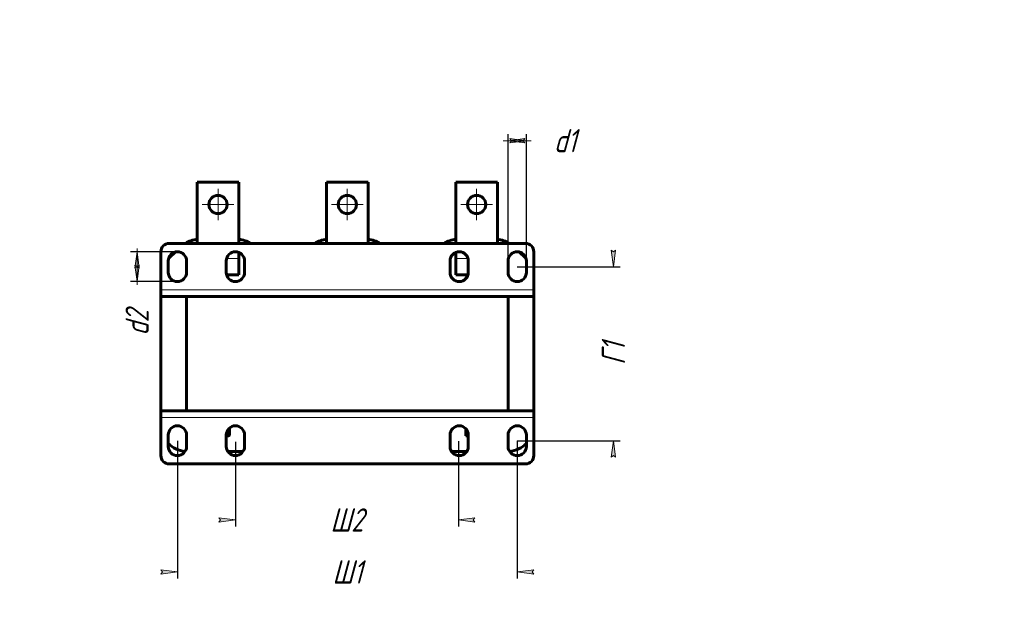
# Model space of a CAD drawing. Header units: millimetres. Extents: x 0 to 297, y 0 to 420.
# Tile 3 of 3: x 0 to 297, y 243 to 420. Entities that reach past the tile are written whole.
import ezdxf

# ---------------------------------------------------------------- set-up
doc = ezdxf.new("R2010")
doc.units = ezdxf.units.MM
for name, pattern in [('K5LT_AXLED', [19.5, 15, -1.5, 1.5, -1.5]), ('K5LT_BASIC', [0]), ('K5LT_THIN', [0])]:
    doc.linetypes.add(name, pattern=pattern)
doc.layers.add('Системный слой', color=7, linetype='Continuous')
doc.styles.add('KDIMTEXTSTYLE', font='GOST_AU.SHX', dxfattribs={"width": 0.96, "oblique": 15, "height": 5})
doc.dimstyles.new('KDIMSTYLE (0.50)', dxfattribs={"dimtxt": 5, "dimasz": 1, "dimexe": 2, "dimexo": 0, "dimgap": 1, "dimtad": 1, "dimlfac": 2, "dimtxsty": 'KDIMTEXTSTYLE', "dimsah": 1, "dimcen": 0, "dimdle": 1, "dimadec": 0, "dimazin": 0, "dimtfac": 0.667, "dimtmove": 0, "dimatfit": 3, "dimfxl": 1, "dimtvp": 1, "dimtolj": 1, "dimtzin": 0, "dimarcsym": 0})

# ---------------------------------------------------------------- blocks, each defined once
blk = doc.blocks.new('U40')
at = {"layer": 'Системный слой', "color": 150, "linetype": 'K5LT_BASIC', "lineweight": 60, "true_color": 0x0080ff}
for p, q in [((131.5782584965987, 370.9982226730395), (131.5782584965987, 352.498222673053)), ((131.5782584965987, 349.8099603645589), (131.5782584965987, 347.9982226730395))]:
    blk.add_line(p, q, dxfattribs=at)
blk = doc.blocks.new('U41')
at = {"layer": 'Системный слой', "color": 150, "linetype": 'K5LT_BASIC', "lineweight": 60, "true_color": 0x0080ff}
for p, q in [((66.07825849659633, 352.498222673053), (66.07825849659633, 370.9982226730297)), ((66.07825849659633, 347.9982226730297), (66.07825849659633, 349.8099603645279))]:
    blk.add_line(p, q, dxfattribs=at)
blk = doc.blocks.new('U42')
at = {"layer": 'Системный слой', "color": 150, "linetype": 'K5LT_BASIC', "lineweight": 60, "true_color": 0x0080ff}
for p, q in [((62.32825849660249, 294.6366258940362), (62.5131361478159, 294.6822081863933)), ((62.5131361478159, 294.6822081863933), (62.69689034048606, 294.7329941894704)), ((62.69689034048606, 294.7329941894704), (62.8795132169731, 294.7885009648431))]:
    blk.add_line(p, q, dxfattribs=at)
blk = doc.blocks.new('U43')
at = {"layer": 'Системный слой', "color": 150, "linetype": 'K5LT_BASIC', "lineweight": 60, "true_color": 0x0080ff}
for p, q in [((63.06272853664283, 294.4982226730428), (63.07311297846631, 294.499228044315)), ((63.07311297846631, 294.499228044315), (63.08349190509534, 294.5022358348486)), ((63.08349190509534, 294.5022358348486), (63.09386535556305, 294.5072332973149)), ((63.09386535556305, 294.5072332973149), (63.14521026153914, 294.5605692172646)), ((63.14521026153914, 294.5605692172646), (63.19595429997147, 294.6568778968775)), ((63.19595429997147, 294.6568778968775), (63.24594385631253, 294.7885009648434))]:
    blk.add_line(p, q, dxfattribs=at)
blk = doc.blocks.new('U44')
at = {"layer": 'Системный слой', "color": 150, "linetype": 'K5LT_BASIC', "lineweight": 60, "true_color": 0x0080ff}
for p, q in [((134.5222618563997, 342.0135847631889), (134.4443382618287, 341.9436709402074)), ((134.6008527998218, 342.0747871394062), (134.5222618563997, 342.0135847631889)), ((134.6800888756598, 342.1260743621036), (134.6008527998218, 342.0747871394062)), ((134.736018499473, 342.1554763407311), (134.6800888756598, 342.1260743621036)), ((134.7921747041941, 342.1790184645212), (134.736018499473, 342.1554763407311)), ((134.8485692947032, 342.1963886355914), (134.7921747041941, 342.1790184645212))]:
    blk.add_line(p, q, dxfattribs=at)
blk = doc.blocks.new('U45')
at = {"layer": 'Системный слой', "color": 150, "linetype": 'K5LT_BASIC', "lineweight": 60, "true_color": 0x0080ff}
for p, q in [((134.5782584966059, 294.788500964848), (134.8260982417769, 294.7107940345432)), ((134.8260982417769, 294.7107940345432), (135.0761266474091, 294.6430900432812)), ((135.0761266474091, 294.6430900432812), (135.3282584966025, 294.5868053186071))]:
    blk.add_line(p, q, dxfattribs=at)
blk = doc.blocks.new('KDIMARROW_01')
at = {"layer": 'Системный слой'}
blk.add_hatch(color=0, dxfattribs=at).paths.add_polyline_path([(0, 0), (-5, 0.658262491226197), (-4.5, 5.51091059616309e-16), (-5, -0.6582624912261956)])
at = {"layer": 'Системный слой', "color": 0, "linetype": 'K5LT_THIN', "lineweight": 18}
for p, q in [((-4.5, 5.51091059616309e-16), (-5, 0.658262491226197)), ((-5, 0.658262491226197), (0, 0)), ((0, 0), (-5, -0.6582624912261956)), ((-5, -0.6582624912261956), (-4.5, 5.51091059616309e-16)), ((0, 0), (-1, 0))]:
    blk.add_line(p, q, dxfattribs=at)
blk = doc.blocks.new('KDIMARROW_02')
at = {"layer": 'Системный слой'}
blk.add_hatch(color=0, dxfattribs=at).paths.add_polyline_path([(4.5, -5.51091059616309e-16), (5, 0.6582624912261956), (0, 0), (5, -0.658262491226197)])
at = {"layer": 'Системный слой', "color": 0, "linetype": 'K5LT_THIN', "lineweight": 18}
for p, q in [((0, 0), (-1, 0)), ((5, 0.6582624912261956), (0, 0)), ((0, 0), (5, -0.658262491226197)), ((0, 0), (7, -8.572527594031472e-16)), ((4.5, -5.51091059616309e-16), (5, 0.6582624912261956)), ((5, -0.658262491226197), (4.5, -5.51091059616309e-16))]:
    blk.add_line(p, q, dxfattribs=at)
blk = doc.blocks.new('U46')
at = {"layer": 'Системный слой', "color": 30, "linetype": 'K5LT_AXLED', "lineweight": 18, "true_color": 0xff8000}
for q in [(59.82825849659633, 368.9982226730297), (55.07825849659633, 364.2482226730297), (64.57825849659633, 364.2482226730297), (59.82825849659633, 359.4982226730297)]:
    blk.add_line((59.82825849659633, 364.2482226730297), q, dxfattribs=at)
blk = doc.blocks.new('U47')
at = {"layer": 'Системный слой', "color": 30, "linetype": 'K5LT_AXLED', "lineweight": 18, "true_color": 0xff8000}
for q in [(98.82825849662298, 368.9982226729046), (94.07825849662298, 364.2482226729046), (103.578258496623, 364.2482226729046), (98.82825849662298, 359.4982226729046)]:
    blk.add_line((98.82825849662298, 364.2482226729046), q, dxfattribs=at)
blk = doc.blocks.new('U48')
at = {"layer": 'Системный слой', "color": 30, "linetype": 'K5LT_AXLED', "lineweight": 18, "true_color": 0xff8000}
for q in [(137.8282584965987, 368.9982226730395), (133.0782584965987, 364.2482226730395), (142.5782584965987, 364.2482226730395), (137.8282584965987, 359.4982226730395)]:
    blk.add_line((137.8282584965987, 364.2482226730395), q, dxfattribs=at)

msp = doc.modelspace()

# ---------------------------------------------------------------- linework, layer by layer
at = {"layer": 'Системный слой', "color": 150, "linetype": 'K5LT_BASIC', "lineweight": 60, "true_color": 0x0080ff}
for p, q in [((66.07825849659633, 370.9982226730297), (53.57825849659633, 370.9982226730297)), ((53.57825849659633, 370.9982226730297), (53.57825849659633, 352.498222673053)), ((105.0782584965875, 370.9982226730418), (92.57825849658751, 370.998222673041)), ((92.57825849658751, 370.998222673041), (92.57825849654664, 352.498222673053)), ((105.0782584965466, 352.498222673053), (105.0782584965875, 370.9982226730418)), ((144.0782584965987, 370.9982226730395), (131.5782584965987, 370.9982226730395)), ((144.0782584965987, 352.498222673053), (144.0782584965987, 370.9982226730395)), ((45.07825849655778, 352.498222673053), (152.5782584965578, 352.498222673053)), ((42.57825849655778, 338.498222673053), (42.57825849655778, 349.998222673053)), ((45.09534090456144, 348.1172414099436), (47.03665654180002, 349.9443620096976)), ((66.07825849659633, 347.9982226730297), (66.07825849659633, 342.9982226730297)), ((131.5782584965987, 342.9982226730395), (131.5782584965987, 347.9982226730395)), ((150.6198604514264, 349.9443620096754), (152.5611760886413, 348.1172414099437)), ((155.0782584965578, 349.998222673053), (155.0782584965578, 338.498222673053)), ((44.82825849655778, 343.748222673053), (44.82825849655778, 347.248222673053)), ((50.32825849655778, 347.248222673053), (50.32825849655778, 343.748222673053)), ((62.32825849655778, 343.748222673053), (62.32825849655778, 347.248222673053)), ((67.82825849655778, 347.248222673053), (67.82825849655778, 343.748222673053)), ((129.8282584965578, 343.748222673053), (129.8282584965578, 347.248222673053)), ((135.3282584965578, 347.248222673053), (135.3282584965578, 343.748222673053)), ((147.3282584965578, 343.748222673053), (147.3282584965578, 347.248222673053)), ((152.8282584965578, 347.248222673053), (152.8282584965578, 343.748222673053)), ((66.07825849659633, 342.9982226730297), (62.43250718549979, 342.9982226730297)), ((135.2240098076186, 342.9982226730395), (131.5782584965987, 342.9982226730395)), ((134.4443382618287, 341.728260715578), (134.4443382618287, 341.9436709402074)), ((134.6800888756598, 342.1260743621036), (134.877990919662, 342.2403331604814)), ((42.57825849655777, 336.4982226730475), (42.57825849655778, 338.498222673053)), ((42.57825849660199, 301.9982226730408), (42.57825849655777, 336.4982226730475)), ((155.0782584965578, 336.4982226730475), (42.57825849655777, 336.4982226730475)), ((50.32825849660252, 301.9982226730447), (50.32825849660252, 336.4982226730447)), ((50.32825849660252, 336.4982226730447), (147.3282584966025, 336.4982226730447)), ((147.3282584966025, 301.9982226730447), (147.3282584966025, 336.4982226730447)), ((155.0782584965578, 338.498222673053), (155.0782584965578, 336.4982226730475)), ((155.0782584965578, 336.4982226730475), (155.078258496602, 301.9982226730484)), ((42.57825849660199, 301.9982226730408), (155.078258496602, 301.9982226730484)), ((42.57825849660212, 299.9982226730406), (42.57825849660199, 301.9982226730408)), ((42.5782584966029, 288.4982226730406), (42.57825849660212, 299.9982226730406)), ((50.32825849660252, 301.9982226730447), (147.3282584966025, 301.9982226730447)), ((155.078258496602, 301.9982226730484), (155.0782584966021, 299.9982226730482)), ((155.0782584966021, 299.9982226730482), (155.0782584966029, 288.4982226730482)), ((44.82825849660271, 291.2482226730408), (44.82825849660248, 294.7482226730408)), ((50.32825849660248, 294.7482226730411), (50.32825849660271, 291.2482226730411)), ((62.32825849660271, 291.248222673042), (62.32825849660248, 294.748222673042)), ((62.32825849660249, 294.4982226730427), (63.06272853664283, 294.4982226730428)), ((62.879513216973, 296.39989430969), (62.8795132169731, 294.7885009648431)), ((63.06272853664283, 294.4982226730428), (63.07825849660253, 294.4982226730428)), ((63.09387248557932, 294.5072374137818), (63.07825849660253, 294.4982226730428)), ((63.24594385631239, 296.7988623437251), (63.24594385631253, 294.7885009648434)), ((67.82825849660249, 294.7482226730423), (67.82825849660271, 291.2482226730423)), ((129.8282584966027, 291.2482226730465), (129.8282584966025, 294.7482226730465)), ((134.5782584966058, 296.635681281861), (134.5782584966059, 294.788500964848)), ((134.578258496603, 294.4982226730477), (134.5782584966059, 294.788500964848)), ((134.578258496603, 294.4982226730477), (135.3282584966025, 294.4982226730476)), ((135.3282584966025, 294.7482226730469), (135.3282584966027, 291.2482226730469)), ((147.3282584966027, 291.2482226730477), (147.3282584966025, 294.7482226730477)), ((152.8282584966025, 294.7482226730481), (152.8282584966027, 291.2482226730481)), ((67.38314461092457, 289.7482226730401), (62.77337238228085, 289.7482226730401)), ((134.8831446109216, 289.7482226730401), (130.2733723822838, 289.7482226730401)), ((152.5782584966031, 285.9982226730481), (45.07825849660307, 285.9982226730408))]:
    msp.add_line(p, q, dxfattribs=at)
at = {"layer": 'Системный слой', "color": 7, "linetype": 'K5LT_THIN', "lineweight": 18}
for p, q in [((62.43250718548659, 347.9982226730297), (66.07825849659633, 347.9982226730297)), ((131.5782584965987, 347.9982226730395), (135.2240098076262, 347.9982226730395)), ((42.57825849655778, 338.498222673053), (155.0782584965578, 338.498222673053)), ((155.0782584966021, 299.9982226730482), (42.57825849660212, 299.9982226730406))]:
    msp.add_line(p, q, dxfattribs=at)
at = {"layer": 'Системный слой', "color": 150, "linetype": 'K5LT_BASIC', "lineweight": 60, "true_color": 0x0080ff}
for centre in [(59.82825849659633, 364.2482226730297), (98.82825849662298, 364.2482226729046), (137.8282584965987, 364.2482226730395)]:
    msp.add_circle(centre, 2.75, dxfattribs=at)
for centre, radius, start, end in [((54.25087602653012, 345.7482226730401), 8.000000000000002, 94.8229618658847, 122.4617449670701), ((65.40564096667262, 345.7482226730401), 8, 57.53825503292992, 85.17703813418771), ((93.25087602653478, 345.7482226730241), 8.000000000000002, 94.8229618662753, 122.4617449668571), ((104.4056409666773, 345.7482226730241), 8, 57.53825503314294, 85.17703813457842), ((132.2508760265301, 345.7482226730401), 8.000000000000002, 94.82296186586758, 122.46174496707), ((143.4056409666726, 345.7482226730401), 8, 57.53825503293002, 85.17703813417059), ((45.07825849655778, 349.998222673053), 2.5, 90, 180), ((152.5782584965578, 349.998222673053), 2.5, 0, 90), ((47.57825849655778, 347.248222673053), 2.75, 0, 180), ((50.57825849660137, 342.2916414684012), 8, 133.2642954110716, 135.0342360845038), ((65.07825849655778, 347.248222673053), 2.75, 0, 180), ((132.5782584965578, 347.248222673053), 2.75, 0, 180), ((150.0782584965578, 347.248222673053), 2.75, 0, 180), ((147.0782584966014, 342.2916414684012), 8, 44.96576391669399, 46.73570458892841), ((47.57825849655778, 343.748222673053), 2.75, 180, 0), ((65.07825849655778, 343.748222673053), 2.75, 180, 0), ((132.5782584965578, 343.748222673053), 2.75, 180, 0), ((150.0782584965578, 343.748222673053), 2.75, 180, 0), ((47.57825849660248, 294.748222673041), 2.75, 0, 180), ((65.07825849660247, 294.7482226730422), 2.75, 0, 180), ((132.5782584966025, 294.7482226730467), 2.75, 0, 180), ((150.0782584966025, 294.7482226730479), 2.75, 0, 180), ((50.57825849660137, 297.7482226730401), 8, 224.0486256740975, 265.147650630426), ((47.57825849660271, 291.248222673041), 2.75, 180, 0), ((65.07825849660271, 291.2482226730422), 2.75, 180, 0), ((132.5782584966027, 291.2482226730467), 2.75, 180, 0), ((150.0782584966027, 291.2482226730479), 2.75, 180, 0), ((147.0782584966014, 297.7482226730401), 8, 274.8523493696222, 315.9513743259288), ((45.0782584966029, 288.4982226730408), 2.5, 180.0000000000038, 270.0000000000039), ((152.5782584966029, 288.4982226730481), 2.5, 270, 0)]:
    msp.add_arc(centre, radius, start, end, dxfattribs=at)
msp.add_open_spline([(62.8795132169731, 294.7885009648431), (62.89425645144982, 294.7449135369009), (62.92367868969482, 294.6657317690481), (62.96144661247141, 294.5881584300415), (62.99181323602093, 294.5429406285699), (63.0174332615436, 294.5151309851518), (63.04090117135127, 294.5008341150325), (63.05688725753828, 294.4982226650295), (63.06272853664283, 294.4982226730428)], degree=3, knots=[0, 0, 0, 0, 2.227448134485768, 4.413838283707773, 5.588462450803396, 6.680460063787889, 8.152725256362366, 9, 9, 9, 9], dxfattribs=at)

# ---------------------------------------------------------------- block references
at = {"layer": 'Системный слой'}
for name in ['U46', 'U41', 'U47', 'U40', 'U48', 'U44', 'U42', 'U43', 'U45']:
    msp.add_blockref(name, (0, 0), dxfattribs=at)

# ---------------------------------------------------------------- dimensions: what is measured, and where the dimension line sits
at = {"layer": 'Системный слой', "color": 7}
for base, p1, p2, location, text, override in [((147.3282584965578, 383.4950135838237), (152.8282584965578, 345.498222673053), (147.3282584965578, 345.498222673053), (164.5286121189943, 383.4950135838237), '\\H7.0;\\W0.965;\\Q15;\\H7.0;\\W0.965;\\Q15;\\Q15;d1', {"dimexo": 0, "dimblk1": 'KDIMARROW_02', "dimblk2": 'KDIMARROW_02', "dimse1": 0, "dimse2": 0, "dimclrt": 7, "dimtolj": 1}), ((47.57825849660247, 253.4029650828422), (150.0782584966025, 292.9982226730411), (47.57825849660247, 292.9982226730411), (98.82825849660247, 253.4029650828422), '\\H7.0;\\W0.965;\\Q15;\\H7.0;\\W0.965;\\Q15;\\Q15;Ш1', {"dimexo": 0, "dimblk1": 'KDIMARROW_01', "dimblk2": 'KDIMARROW_01', "dimse1": 0, "dimse2": 0, "dimclrt": 7, "dimtolj": 1}), ((65.07825849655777, 269.0960975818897), (132.3282584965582, 292.8982226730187), (65.07825849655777, 292.6482226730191), (98.70325849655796, 269.0960975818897), '\\H7.0;\\W0.965;\\Q15;\\H7.0;\\W0.965;\\Q15;\\Q15;Ш2', {"dimexo": 0, "dimblk1": 'KDIMARROW_01', "dimblk2": 'KDIMARROW_01', "dimse1": 0, "dimse2": 0, "dimclrt": 7, "dimtolj": 1})]:
    msp.add_linear_dim(base=base, p1=p1, p2=p2, location=location, text=text, dimstyle='KDIMSTYLE (0.50)', override=override, dxfattribs=at).render()
for base, p1, p2, location, text, override in [((35.42825849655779, 340.998222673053), (47.57825849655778, 349.998222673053), (47.57825849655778, 340.998222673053), (35.42825849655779, 328.5570357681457), '\\H7.0;\\W0.965;\\Q15;\\H7.0;\\W0.965;\\Q15;\\Q15;d2', {"dimexo": 0, "dimblk1": 'KDIMARROW_02', "dimblk2": 'KDIMARROW_02', "dimse1": 0, "dimse2": 0, "dimclrt": 7, "dimtolj": 1}), ((179.0840070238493, 292.9982226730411), (150.0782584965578, 345.498222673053), (150.0782584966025, 292.9982226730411), (179.0840070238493, 319.2482226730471), '\\H7.0;\\W0.965;\\Q15;\\H7.0;\\W0.965;\\Q15;\\Q15;Г1', {"dimexo": 0, "dimblk1": 'KDIMARROW_01', "dimblk2": 'KDIMARROW_01', "dimse1": 0, "dimse2": 0, "dimclrt": 7, "dimtolj": 1})]:
    msp.add_linear_dim(base=base, p1=p1, p2=p2, angle=90, location=location, text=text, dimstyle='KDIMSTYLE (0.50)', override=override, dxfattribs=at).render()

doc.saveas('drawing.dxf')
